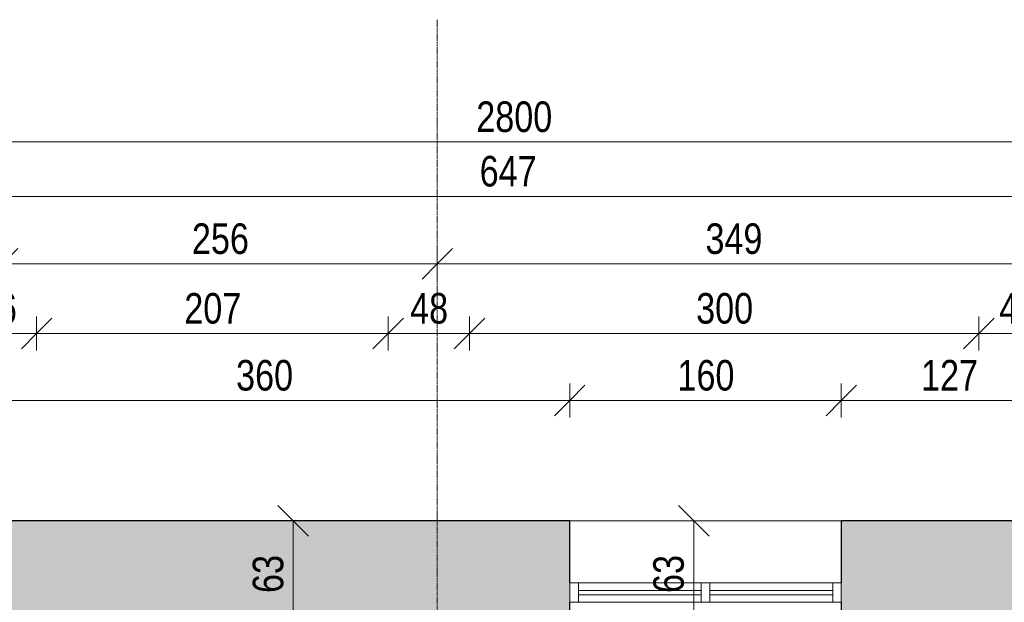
# Model space of a CAD drawing. Header units: centimetres. Extents: x 14852 to 18341, y -10824 to -8518.
# Tile 14 of 20: x 16230 to 16810, y -8861 to -8518. Entities that reach past the tile are written whole.
import ezdxf

# ---------------------------------------------------------------- set-up
doc = ezdxf.new("R2010")
doc.units = ezdxf.units.CM
doc.linetypes.add('Linia siatki', pattern=[0.9925, 0.47, -0.2175, 0.0875, -0.2175])
for name, color, linetype, lineweight in [('A-ANNO-DIMS', 211, 'Continuous', 9), ('A-ANNO-DIMS-100', 211, 'Continuous', 9), ('A-GLAZ', 151, 'Continuous', 9), ('A-WALL', 113, 'Continuous', 9), ('A-WALL-PATT', 111, 'Continuous', 25), ('S-GRID', 1, 'Continuous', 9)]:
    doc.layers.add(name, color=color, linetype=linetype, lineweight=lineweight)
doc.styles.add('Arial_1', font='arial.ttf', dxfattribs={"width": 0.8, "height": 18})
doc.dimstyles.new('Przekątna_-_1_8_mm_Arial', dxfattribs={"dimscale": 30.48, "dimtxt": 18.364669, "dimasz": 0.590551, "dimexe": 0.328084, "dimexo": 0.0625, "dimgap": 0.016404, "dimtad": 1, "dimdec": 0, "dimdsep": 46, "dimtxsty": 'Arial_1', "dimblk1": 'OBLIQUE', "dimblk2": 'OBLIQUE', "dimsah": 1, "dimcen": 0.09, "dimazin": 0, "dimtfac": 1, "dimtdec": 4, "dimtix": 1, "dimtmove": 0, "dimatfit": 3, "dimfxl": 0.328084, "dimfxlon": 1, "dimtvp": 1, "dimtolj": 1, "dimtzin": 0, "dimarcsym": 2})

# ---------------------------------------------------------------- blocks, each defined once
blk = doc.blocks.new('Aluminum_2 szybowe - 160x140-603873-6_Poziom posadzka II pietra inwentaryzacja')
at = {"layer": 'A-GLAZ', "lineweight": 18}
for p, q in [((-132.08, 19.16), (-137.16, 19.16)), ((-137.16, 19.16), (-137.16, 7.73)), ((-132.08, 7.73), (-132.08, 19.16)), ((-54.62, 19.16), (-59.7, 19.16)), ((-59.7, 19.16), (-59.7, 7.73)), ((-54.62, 7.73), (-54.62, 19.16)), ((22.84, 19.16), (17.76, 19.16)), ((17.76, 19.16), (17.76, 7.73)), ((22.84, 7.73), (22.84, 19.16)), ((-59.7, 14.71), (-132.08, 14.71)), ((-132.08, 14.71), (-132.08, 12.17)), ((-132.08, 12.17), (-59.7, 12.17)), ((-59.7, 12.17), (-59.7, 14.71)), ((17.76, 14.71), (-54.62, 14.71)), ((-54.62, 14.71), (-54.62, 12.17)), ((-54.62, 12.17), (17.76, 12.17)), ((17.76, 12.17), (17.76, 14.71)), ((-137.16, 7.73), (-132.08, 7.73)), ((-59.7, 7.73), (-54.62, 7.73)), ((17.76, 7.73), (22.84, 7.73))]:
    blk.add_line(p, q, dxfattribs=at)
at = {"layer": 'A-GLAZ'}
for p, q in [((-132.08, 19.16), (-59.7, 19.16)), ((-54.62, 19.16), (17.76, 19.16)), ((-59.7, 7.73), (-132.08, 7.73)), ((17.76, 7.73), (-54.62, 7.73))]:
    blk.add_line(p, q, dxfattribs=at)
blk = doc.blocks.new('DIMBLOCK4-6_Poziom posadzka II pietra inwentaryzacja')
at = {"layer": 'A-ANNO-DIMS-100'}
for p, q in [((16193.62, -8741.92), (16193.62, -8731.92)), ((16193.62, -8741.92), (16202.62, -8732.92)), ((16553.62, -8741.92), (16553.62, -8731.92)), ((16553.62, -8741.92), (16562.62, -8732.92)), ((16193.62, -8741.92), (16184.62, -8750.92)), ((16193.62, -8741.92), (16553.62, -8741.92)), ((16193.62, -8741.92), (16193.62, -8751.92)), ((16553.62, -8741.92), (16544.62, -8750.92)), ((16553.62, -8741.92), (16553.62, -8751.92))]:
    blk.add_line(p, q, dxfattribs=at)
at = {"layer": 'A-ANNO-DIMS-100', "color": 0, "insert": (16357.09, -8718.05), "char_height": 18, "width": 39.6677, "attachment_point": 1, "line_spacing_factor": 0.941778, "style": 'Arial_1'}
blk.add_mtext('360', dxfattribs=at)
blk = doc.blocks.new('_Oblique')
at = {"color": 0, "linetype": 'ByBlock', "lineweight": -2}
blk.add_line((-0.5, -0.5), (0.5, 0.5), dxfattribs=at)
blk = doc.blocks.new('DIMBLOCK5-6_Poziom posadzka II pietra inwentaryzacja')
at = {"layer": 'A-ANNO-DIMS-100'}
for p, q in [((16553.62, -8741.92), (16553.62, -8731.92)), ((16553.62, -8741.92), (16562.62, -8732.92)), ((16713.62, -8741.92), (16713.62, -8731.92)), ((16713.62, -8741.92), (16722.62, -8732.92)), ((16553.62, -8741.92), (16544.62, -8750.92)), ((16553.62, -8741.92), (16713.62, -8741.92)), ((16553.62, -8741.92), (16553.62, -8751.92)), ((16713.62, -8741.92), (16704.62, -8750.92)), ((16713.62, -8741.92), (16713.62, -8751.92))]:
    blk.add_line(p, q, dxfattribs=at)
at = {"layer": 'A-ANNO-DIMS-100', "color": 0, "insert": (16617.09, -8718.05), "char_height": 18, "width": 39.6677, "attachment_point": 1, "line_spacing_factor": 0.941778, "style": 'Arial_1'}
blk.add_mtext('160', dxfattribs=at)
blk = doc.blocks.new('DIMBLOCK6-6_Poziom posadzka II pietra inwentaryzacja')
at = {"layer": 'A-ANNO-DIMS-100'}
for p, q in [((16713.62, -8741.92), (16713.62, -8731.92)), ((16713.62, -8741.92), (16722.62, -8732.92)), ((16840.62, -8741.92), (16840.62, -8731.92)), ((16840.62, -8741.92), (16849.62, -8732.92)), ((16713.62, -8741.92), (16704.62, -8750.92)), ((16713.62, -8741.92), (16840.62, -8741.92)), ((16713.62, -8741.92), (16713.62, -8751.92)), ((16840.62, -8741.92), (16831.62, -8750.92)), ((16840.62, -8741.92), (16840.62, -8751.92))]:
    blk.add_line(p, q, dxfattribs=at)
at = {"layer": 'A-ANNO-DIMS-100', "color": 0, "insert": (16760.59, -8718.05), "char_height": 18, "width": 39.6677, "attachment_point": 1, "line_spacing_factor": 0.941778, "style": 'Arial_1'}
blk.add_mtext('127', dxfattribs=at)
blk = doc.blocks.new('DIMBLOCK14-6_Poziom posadzka II pietra inwentaryzacja')
at = {"layer": 'A-ANNO-DIMS-100'}
for p, q in [((16193.62, -8702.51), (16193.62, -8692.51)), ((16193.62, -8702.51), (16202.62, -8693.51)), ((16239.62, -8702.51), (16239.62, -8692.51)), ((16239.62, -8702.51), (16248.62, -8693.51)), ((16193.62, -8702.51), (16184.62, -8711.51)), ((16193.62, -8702.51), (16239.62, -8702.51)), ((16193.62, -8702.51), (16193.62, -8712.51)), ((16239.62, -8702.51), (16230.62, -8711.51)), ((16239.62, -8702.51), (16239.62, -8712.51))]:
    blk.add_line(p, q, dxfattribs=at)
at = {"layer": 'A-ANNO-DIMS-100', "color": 0, "insert": (16205.6, -8678.64), "char_height": 18, "width": 26.4451, "attachment_point": 1, "line_spacing_factor": 0.941778, "style": 'Arial_1'}
blk.add_mtext('46', dxfattribs=at)
blk = doc.blocks.new('DIMBLOCK15-6_Poziom posadzka II pietra inwentaryzacja')
at = {"layer": 'A-ANNO-DIMS-100'}
for p, q in [((16239.62, -8702.51), (16239.62, -8692.51)), ((16239.62, -8702.51), (16248.62, -8693.51)), ((16446.62, -8702.51), (16446.62, -8692.51)), ((16446.62, -8702.51), (16455.62, -8693.51)), ((16239.62, -8702.51), (16230.62, -8711.51)), ((16239.62, -8702.51), (16446.62, -8702.51)), ((16239.62, -8702.51), (16239.62, -8712.51)), ((16446.62, -8702.51), (16437.62, -8711.51)), ((16446.62, -8702.51), (16446.62, -8712.51))]:
    blk.add_line(p, q, dxfattribs=at)
at = {"layer": 'A-ANNO-DIMS-100', "color": 0, "insert": (16326.59, -8678.64), "char_height": 18, "width": 39.6677, "attachment_point": 1, "line_spacing_factor": 0.941778, "style": 'Arial_1'}
blk.add_mtext('207', dxfattribs=at)
blk = doc.blocks.new('DIMBLOCK16-6_Poziom posadzka II pietra inwentaryzacja')
at = {"layer": 'A-ANNO-DIMS-100'}
for p, q in [((16446.62, -8702.51), (16446.62, -8692.51)), ((16446.62, -8702.51), (16455.62, -8693.51)), ((16494.62, -8702.51), (16494.62, -8692.51)), ((16494.62, -8702.51), (16503.62, -8693.51)), ((16446.62, -8702.51), (16437.62, -8711.51)), ((16446.62, -8702.51), (16494.62, -8702.51)), ((16446.62, -8702.51), (16446.62, -8712.51)), ((16494.62, -8702.51), (16485.62, -8711.51)), ((16494.62, -8702.51), (16494.62, -8712.51))]:
    blk.add_line(p, q, dxfattribs=at)
at = {"layer": 'A-ANNO-DIMS-100', "color": 0, "insert": (16459.6, -8678.64), "char_height": 18, "width": 26.4451, "attachment_point": 1, "line_spacing_factor": 0.941778, "style": 'Arial_1'}
blk.add_mtext('48', dxfattribs=at)
blk = doc.blocks.new('DIMBLOCK17-6_Poziom posadzka II pietra inwentaryzacja')
at = {"layer": 'A-ANNO-DIMS-100'}
for p, q in [((16494.62, -8702.51), (16494.62, -8692.51)), ((16494.62, -8702.51), (16503.62, -8693.51)), ((16794.62, -8702.51), (16794.62, -8692.51)), ((16794.62, -8702.51), (16803.62, -8693.51)), ((16494.62, -8702.51), (16485.62, -8711.51)), ((16494.62, -8702.51), (16794.62, -8702.51)), ((16494.62, -8702.51), (16494.62, -8712.51)), ((16794.62, -8702.51), (16785.62, -8711.51)), ((16794.62, -8702.51), (16794.62, -8712.51))]:
    blk.add_line(p, q, dxfattribs=at)
at = {"layer": 'A-ANNO-DIMS-100', "color": 0, "insert": (16628.09, -8678.64), "char_height": 18, "width": 39.6677, "attachment_point": 1, "line_spacing_factor": 0.941778, "style": 'Arial_1'}
blk.add_mtext('300', dxfattribs=at)
blk = doc.blocks.new('DIMBLOCK18-6_Poziom posadzka II pietra inwentaryzacja')
at = {"layer": 'A-ANNO-DIMS-100'}
for p, q in [((16794.62, -8702.51), (16794.62, -8692.51)), ((16794.62, -8702.51), (16803.62, -8693.51)), ((16840.62, -8702.51), (16840.62, -8692.51)), ((16840.62, -8702.51), (16849.62, -8693.51)), ((16794.62, -8702.51), (16785.62, -8711.51)), ((16794.62, -8702.51), (16840.62, -8702.51)), ((16794.62, -8702.51), (16794.62, -8712.51)), ((16840.62, -8702.51), (16831.62, -8711.51)), ((16840.62, -8702.51), (16840.62, -8712.51))]:
    blk.add_line(p, q, dxfattribs=at)
at = {"layer": 'A-ANNO-DIMS-100', "color": 0, "insert": (16806.6, -8678.64), "char_height": 18, "width": 26.4451, "attachment_point": 1, "line_spacing_factor": 0.941778, "style": 'Arial_1'}
blk.add_mtext('46', dxfattribs=at)
blk = doc.blocks.new('DIMBLOCK26-6_Poziom posadzka II pietra inwentaryzacja')
at = {"layer": 'A-ANNO-DIMS-100'}
for p, q in [((16219.62, -8661.49), (16219.62, -8651.49)), ((16219.62, -8661.49), (16228.62, -8652.49)), ((16475.62, -8661.49), (16475.62, -8651.49)), ((16475.62, -8661.49), (16484.62, -8652.49)), ((16219.62, -8661.49), (16210.62, -8670.49)), ((16219.62, -8661.49), (16475.62, -8661.49)), ((16219.62, -8661.49), (16219.62, -8671.49)), ((16475.62, -8661.49), (16466.62, -8670.49)), ((16475.62, -8661.49), (16475.62, -8671.49))]:
    blk.add_line(p, q, dxfattribs=at)
at = {"layer": 'A-ANNO-DIMS-100', "color": 0, "insert": (16331.09, -8637.62), "char_height": 18, "width": 39.6677, "attachment_point": 1, "line_spacing_factor": 0.941778, "style": 'Arial_1'}
blk.add_mtext('256', dxfattribs=at)
blk = doc.blocks.new('DIMBLOCK27-6_Poziom posadzka II pietra inwentaryzacja')
at = {"layer": 'A-ANNO-DIMS-100'}
for p, q in [((16475.62, -8661.49), (16475.62, -8651.49)), ((16475.62, -8661.49), (16484.62, -8652.49)), ((16824.62, -8661.49), (16824.62, -8651.49)), ((16824.62, -8661.49), (16833.62, -8652.49)), ((16475.62, -8661.49), (16466.62, -8670.49)), ((16475.62, -8661.49), (16824.62, -8661.49)), ((16475.62, -8661.49), (16475.62, -8671.49)), ((16824.62, -8661.49), (16815.62, -8670.49)), ((16824.62, -8661.49), (16824.62, -8671.49))]:
    blk.add_line(p, q, dxfattribs=at)
at = {"layer": 'A-ANNO-DIMS-100', "color": 0, "insert": (16633.59, -8637.62), "char_height": 18, "width": 39.6677, "attachment_point": 1, "line_spacing_factor": 0.941778, "style": 'Arial_1'}
blk.add_mtext('349', dxfattribs=at)
blk = doc.blocks.new('DIMBLOCK32-6_Poziom posadzka II pietra inwentaryzacja')
at = {"layer": 'A-ANNO-DIMS-100'}
for p, q in [((16193.62, -8621.77), (16193.62, -8611.77)), ((16193.62, -8621.77), (16202.62, -8612.77)), ((16840.62, -8621.77), (16840.62, -8611.77)), ((16840.62, -8621.77), (16849.62, -8612.77)), ((16193.62, -8621.77), (16184.62, -8630.77)), ((16193.62, -8621.77), (16840.62, -8621.77)), ((16193.62, -8621.77), (16193.62, -8631.77)), ((16840.62, -8621.77), (16831.62, -8630.77)), ((16840.62, -8621.77), (16840.62, -8631.77))]:
    blk.add_line(p, q, dxfattribs=at)
at = {"layer": 'A-ANNO-DIMS-100', "color": 0, "insert": (16500.59, -8597.9), "char_height": 18, "width": 39.6677, "attachment_point": 1, "line_spacing_factor": 0.941778, "style": 'Arial_1'}
blk.add_mtext('647', dxfattribs=at)
blk = doc.blocks.new('DIMBLOCK34-6_Poziom posadzka II pietra inwentaryzacja')
at = {"layer": 'A-ANNO-DIMS-100'}
for p, q in [((15120.62, -8589.69), (15120.62, -8579.69)), ((15120.62, -8589.69), (15129.62, -8580.69)), ((17920.62, -8589.69), (17920.62, -8579.69)), ((17920.62, -8589.69), (17929.62, -8580.69)), ((15120.62, -8589.69), (15111.62, -8598.69)), ((15120.62, -8589.69), (17920.62, -8589.69)), ((15120.62, -8589.69), (15120.62, -8599.69)), ((17920.62, -8589.69), (17911.62, -8598.69)), ((17920.62, -8589.69), (17920.62, -8599.69))]:
    blk.add_line(p, q, dxfattribs=at)
at = {"layer": 'A-ANNO-DIMS-100', "color": 0, "insert": (16498.58, -8565.83), "char_height": 18, "width": 52.8902, "attachment_point": 1, "line_spacing_factor": 0.941778, "style": 'Arial_1'}
blk.add_mtext('2800', dxfattribs=at)
blk = doc.blocks.new('DIMBLOCK220-6_Poziom posadzka II pietra inwentaryzacja')
at = {"layer": 'A-ANNO-DIMS-100'}
for p, q in [((16390.75, -8812.71), (16381.75, -8803.71)), ((16390.75, -8812.71), (16380.75, -8812.71)), ((16390.75, -8875.71), (16390.75, -8812.71)), ((16390.75, -8812.71), (16399.75, -8821.71)), ((16390.75, -8812.71), (16400.75, -8812.71)), ((16390.75, -8875.71), (16381.75, -8866.71)), ((16390.75, -8875.71), (16380.75, -8875.71)), ((16390.75, -8875.71), (16399.75, -8884.71)), ((16390.75, -8875.71), (16400.75, -8875.71))]:
    blk.add_line(p, q, dxfattribs=at)
at = {"layer": 'A-ANNO-DIMS-100', "color": 0, "insert": (16366.89, -8855.23), "char_height": 18, "width": 26.4451, "attachment_point": 1, "rotation": 90, "line_spacing_factor": 0.941778, "style": 'Arial_1'}
blk.add_mtext('63', dxfattribs=at)
blk = doc.blocks.new('DIMBLOCK236-6_Poziom posadzka II pietra inwentaryzacja')
at = {"layer": 'A-ANNO-DIMS-100'}
for p, q in [((16626.68, -8812.71), (16617.68, -8803.71)), ((16626.68, -8812.71), (16616.68, -8812.71)), ((16626.68, -8875.71), (16626.68, -8812.71)), ((16626.68, -8812.71), (16635.68, -8821.71)), ((16626.68, -8812.71), (16636.68, -8812.71)), ((16626.68, -8875.71), (16617.68, -8866.71)), ((16626.68, -8875.71), (16616.68, -8875.71)), ((16626.68, -8875.71), (16635.68, -8884.71)), ((16626.68, -8875.71), (16636.68, -8875.71))]:
    blk.add_line(p, q, dxfattribs=at)
at = {"layer": 'A-ANNO-DIMS-100', "color": 0, "insert": (16602.81, -8855.23), "char_height": 18, "width": 26.4451, "attachment_point": 1, "rotation": 90, "line_spacing_factor": 0.941778, "style": 'Arial_1'}
blk.add_mtext('63', dxfattribs=at)

msp = doc.modelspace()

# ---------------------------------------------------------------- hatches: boundary and pattern name
at = {"layer": 'A-WALL-PATT', "lineweight": 9}
h = msp.add_hatch(color=256, dxfattribs=at)
h.paths.add_polyline_path([(16239.62, -10415.71), (16239.62, -9542.21), (16193.62, -9542.21), (16193.62, -10415.71)])
h.paths.add_polyline_path([(16239.62, -9452.21), (16239.62, -8812.71), (16193.62, -8812.71), (16193.62, -9452.21), (16236.12, -9452.21)])
h = msp.add_hatch(color=256, dxfattribs=at)
h.paths.add_polyline_path([(16546.96, -8875.71), (16553.62, -8875.71), (16553.62, -8812.71), (16239.62, -8812.71), (16239.62, -8875.71), (16494.62, -8875.71)])
h.paths.add_polyline_path([(16794.62, -8875.71), (16794.62, -8812.71), (16713.62, -8812.71), (16713.62, -8875.71)])
h = msp.add_hatch(color=256, dxfattribs=at)
h.paths.add_polyline_path([(16794.62, -10352.71), (16840.62, -10352.71), (16840.62, -9563.71), (16794.62, -9563.71), (16794.62, -10350.71)])
h.paths.add_polyline_path([(16839.62, -9418.71), (16840.62, -9418.71), (16840.62, -8812.71), (16794.62, -8812.71), (16794.62, -9418.71), (16834.7, -9418.71)])

# ---------------------------------------------------------------- linework, layer by layer
at = {"layer": 'A-WALL', "lineweight": 25}
for p, q in [((16553.62, -8812.71), (16193.62, -8812.71)), ((16553.62, -8849.28), (16553.62, -8812.71)), ((16840.62, -8812.71), (16713.62, -8812.71)), ((16713.62, -8812.71), (16713.62, -8849.28)), ((16553.62, -8875.71), (16553.62, -8860.71)), ((16713.62, -8860.71), (16713.62, -8875.71))]:
    msp.add_line(p, q, dxfattribs=at)
at = {"layer": 'A-WALL'}
msp.add_line((16553.62, -8812.71), (16713.62, -8812.71), dxfattribs=at)
at = {"layer": 'S-GRID', "linetype": 'Linia siatki'}
msp.add_line((16475.62, -8517.72), (16475.62, -10764.35), dxfattribs=at)

# ---------------------------------------------------------------- block references
at = {"layer": 'A-GLAZ', "rotation": 180}
msp.add_blockref('Aluminum_2 szybowe - 160x140-603873-6_Poziom posadzka II pietra inwentaryzacja', (16576.46, -8841.56), dxfattribs=at)

# ---------------------------------------------------------------- dimensions: what is measured, and where the dimension line sits
at = {"layer": 'A-ANNO-DIMS'}
for base, p1, p2, override, picture, middle in [((17920.62, -8589.69), (15120.62, -8599.69), (17920.62, -8599.69), {"dimpost": '<>', "dimfxl": 2800}, 'DIMBLOCK34-6_Poziom posadzka II pietra inwentaryzacja', (16520.62, -8580)), ((16840.62, -8621.77), (16193.62, -8631.77), (16840.62, -8631.77), {"dimpost": '<>', "dimfxl": 647}, 'DIMBLOCK32-6_Poziom posadzka II pietra inwentaryzacja', (16517.12, -8612.08)), ((16475.62, -8661.49), (16219.62, -8651.49), (16475.62, -8651.49), {"dimpost": '<>', "dimfxl": 256}, 'DIMBLOCK26-6_Poziom posadzka II pietra inwentaryzacja', (16347.62, -8651.8)), ((16824.62, -8661.49), (16475.62, -8651.49), (16824.62, -8651.49), {"dimpost": '<>', "dimfxl": 349}, 'DIMBLOCK27-6_Poziom posadzka II pietra inwentaryzacja', (16650.12, -8651.79)), ((16239.62, -8702.51), (16193.62, -8712.51), (16239.62, -8712.51), {"dimpost": '<>', "dimfxl": 46}, 'DIMBLOCK14-6_Poziom posadzka II pietra inwentaryzacja', (16216.62, -8692.82)), ((16446.62, -8702.51), (16239.62, -8712.51), (16446.62, -8712.51), {"dimpost": '<>', "dimfxl": 207}, 'DIMBLOCK15-6_Poziom posadzka II pietra inwentaryzacja', (16343.12, -8692.82)), ((16494.62, -8702.51), (16446.62, -8712.51), (16494.62, -8712.51), {"dimpost": '<>', "dimfxl": 48}, 'DIMBLOCK16-6_Poziom posadzka II pietra inwentaryzacja', (16470.62, -8692.82)), ((16794.62, -8702.51), (16494.62, -8712.51), (16794.62, -8712.51), {"dimpost": '<>', "dimfxl": 300}, 'DIMBLOCK17-6_Poziom posadzka II pietra inwentaryzacja', (16644.62, -8692.81)), ((16840.62, -8702.51), (16794.62, -8712.51), (16840.62, -8712.51), {"dimpost": '<>', "dimfxl": 46}, 'DIMBLOCK18-6_Poziom posadzka II pietra inwentaryzacja', (16817.62, -8692.82)), ((16553.62, -8741.92), (16193.62, -8751.92), (16553.62, -8751.92), {"dimpost": '<>', "dimfxl": 360}, 'DIMBLOCK4-6_Poziom posadzka II pietra inwentaryzacja', (16373.62, -8732.23)), ((16713.62, -8741.92), (16553.62, -8751.92), (16713.62, -8751.92), {"dimpost": '<>', "dimfxl": 160}, 'DIMBLOCK5-6_Poziom posadzka II pietra inwentaryzacja', (16633.62, -8732.23)), ((16840.62, -8741.92), (16713.62, -8751.92), (16840.62, -8751.92), {"dimpost": '<>', "dimfxl": 127}, 'DIMBLOCK6-6_Poziom posadzka II pietra inwentaryzacja', (16777.12, -8732.39))]:
    dim = msp.add_linear_dim(base=base, p1=p1, p2=p2, dimstyle='Przekątna_-_1_8_mm_Arial', override=override, dxfattribs=at)
    dim.commit()
    dim.dimension.update_dxf_attribs({"geometry": picture, "text_midpoint": middle})
for base, p1, p2, picture, middle in [((16390.75, -8812.71), (16380.75, -8875.71), (16380.75, -8812.71), 'DIMBLOCK220-6_Poziom posadzka II pietra inwentaryzacja', (16381.06, -8844.21)), ((16626.68, -8812.71), (16616.68, -8875.71), (16616.68, -8812.71), 'DIMBLOCK236-6_Poziom posadzka II pietra inwentaryzacja', (16616.99, -8844.21))]:
    dim = msp.add_linear_dim(base=base, p1=p1, p2=p2, angle=90, dimstyle='Przekątna_-_1_8_mm_Arial', override={"dimpost": '<>', "dimfxl": 63}, dxfattribs=at)
    dim.commit()
    dim.dimension.update_dxf_attribs({"geometry": picture, "text_midpoint": middle})

doc.saveas('drawing.dxf')
